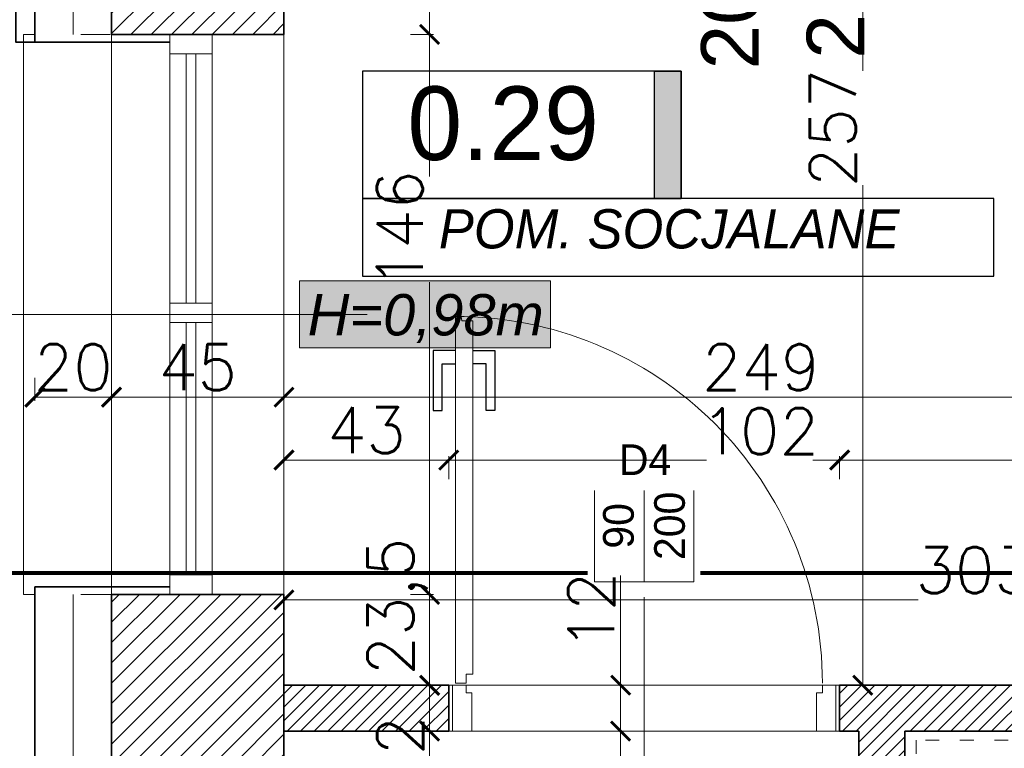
# Model space of a CAD drawing. Header units: millimetres. Extents: x -740 to 33545, y -26688 to 22494.
# Tile 113 of 256: x 8863 to 9120, y 11050 to 11240. Entities that reach past the tile are written whole.
import ezdxf
from ezdxf.lldxf.tags import DXFTag

# ---------------------------------------------------------------- set-up
doc = ezdxf.new("R2010")
doc.units = ezdxf.units.MM
doc.header["$MEASUREMENT"] = 0
doc.linetypes.add('ACAD_ISO03W100', pattern=[30, 12, -18])
doc.layers.get('Defpoints').update_dxf_attribs({"color": 252})
for name, color, linetype in [('_I_EKO_PODKLAD 3', 252, 'Continuous'), ('D-opis', 252, 'Continuous'), ('stolarka', 252, 'Continuous'), ('tabelki opis', 252, 'Continuous'), ('ULTRA-GASTRO TECHNOLOGIA', 252, 'Continuous')]:
    doc.layers.add(name, color=color, linetype=linetype)
for name, color, linetype, lineweight in [('_IS_EKO_opis', 7, 'Continuous', 18), ('A_istniejące ściany', 252, 'Continuous', 35), ('A_izolacja', 252, 'Continuous', 9), ('A_l.przerywana', 252, 'ICAD_ISO03W100', 9), ('A_okna wymieniane', 252, 'Continuous', 15), ('A_opisy', 252, 'Continuous', 15), ('A_projektowane sciany', 252, 'Continuous', 35), ('A_wyposażenie', 252, 'Continuous', 9), ('l.przerywana', 252, 'ICAD_ISO03W100', 5), ('l.widokowa', 252, 'Continuous', 15), ('l.wypełnien', 252, 'Continuous', 5), ('Nowe_820-G Rysunki Obrazki_Nr_pióra__1', 252, 'Continuous', 13), ('wymiarowanie', 252, 'Continuous', 9)]:
    doc.layers.add(name, color=color, linetype=linetype, lineweight=lineweight)
doc.styles.add('Arial', font='arial.ttf')
doc.styles.add('ARIALL', font='GOTHIC.TTF', dxfattribs={"height": 40})
doc.styles.add('styl2', font='simplex.shx')
doc.linetypes.add('BATTING', pattern='A,0.00254,-2.54,[134,ltypeshp.shx,S=2.54,R=0,X=-2.54,Y=0],-5.08,[134,ltypeshp.shx,S=2.54,R=180,X=2.54,Y=0],-2.54', length=10.16254)
tags = doc.linetypes.add('DASH', pattern=[15, 10, -5]).pattern_tags.tags
tags[6:7] = [DXFTag(74, 4), DXFTag(75, 0), DXFTag(340, '0'), DXFTag(46, 0.0), DXFTag(50, 0.0), DXFTag(44, 0.0), DXFTag(45, 0.0)]
tags[4:5] = [DXFTag(74, 4), DXFTag(75, 0), DXFTag(340, '0'), DXFTag(46, 0.0), DXFTag(50, 0.0), DXFTag(44, 0.0), DXFTag(45, 0.0)]
tags = doc.linetypes.add('ICAD_ISO03W100', pattern=[30, 12, -18]).pattern_tags.tags
tags[6:7] = [DXFTag(74, 4), DXFTag(75, 0), DXFTag(340, '0'), DXFTag(46, 1.0), DXFTag(50, 0.0), DXFTag(44, 0.0), DXFTag(45, 0.0)]
tags[4:5] = [DXFTag(74, 4), DXFTag(75, 0), DXFTag(340, '0'), DXFTag(46, 1.0), DXFTag(50, 0.0), DXFTag(44, 0.0), DXFTag(45, 0.0)]
doc.dimstyles.new('Skala 1-50', dxfattribs={"dimtxt": 12, "dimasz": 5, "dimexe": 1, "dimexo": 1, "dimgap": 1.5, "dimtad": 1, "dimdec": 1, "dimrnd": 0.5, "dimtxsty": 'styl2', "dimblk": 'ARCHTICK', "dimcen": 5, "dimadec": 0, "dimazin": 0, "dimtfac": 1, "dimtdec": 1, "dimtmove": 1, "dimatfit": 3, "dimldrblk": 'ARCHTICK', "dimfxl": 0, "dimlwd": -1, "dimlwe": -1, "dimarcsym": 0})

# ---------------------------------------------------------------- blocks, each defined once
blk = doc.blocks.new('_ArchTick')
at = {"color": 0, "linetype": 'ByBlock', "const_width": 0.15}
blk.add_lwpolyline([(-0.5, -0.5), (0.5, 0.5)], dxfattribs=at)
blk = doc.blocks.new('*D1146')
at = {"layer": 'Defpoints', "color": 0}
for p in [(9235.19, 11088.59), (8932.19, 11067.32), (9235.19, 11050.67)]:
    blk.add_point(p, dxfattribs=at)
at = {"layer": 'wymiarowanie', "color": 0}
for p, q in [((8932.19, 11083.59), (8932.19, 11089.59)), ((8932.19, 11088.59), (9097.67, 11088.59)), ((9235.19, 11088.59), (9127.19, 11088.59)), ((9235.19, 11083.59), (9235.19, 11089.59))]:
    blk.add_line(p, q, dxfattribs=at)
at = {"layer": 'wymiarowanie', "color": 0, "xscale": 5, "yscale": 5, "zscale": 5, "rotation": 180}
blk.add_blockref('_ArchTick', (8932.19, 11088.59), dxfattribs=at)
at = {"layer": 'wymiarowanie', "color": 0, "xscale": 5, "yscale": 5, "zscale": 5}
blk.add_blockref('_ArchTick', (9235.19, 11088.59), dxfattribs=at)
at = {"layer": 'wymiarowanie', "color": 0, "insert": (9112.43, 11096.39), "char_height": 12, "attachment_point": 5, "style": 'styl2'}
blk.add_mtext('303', dxfattribs=at)
blk = doc.blocks.new('*D1301')
at = {"layer": 'Defpoints', "color": 0}
for p in [(9112.54, 11323.52), (9083.25, 11066.32), (9111.54, 11066.32)]:
    blk.add_point(p, dxfattribs=at)
at = {"layer": 'wymiarowanie', "color": 0}
for p, q in [((9088.25, 11323.52), (9082.25, 11323.52)), ((9083.25, 11323.52), (9083.25, 11226.77)), ((9083.25, 11066.32), (9083.25, 11196.95)), ((9088.25, 11066.32), (9082.25, 11066.32))]:
    blk.add_line(p, q, dxfattribs=at)
at = {"layer": 'wymiarowanie', "color": 0, "xscale": 5, "yscale": 5, "zscale": 5}
for p, rotation in [((9083.25, 11323.52), 90), ((9083.25, 11066.32), 270)]:
    blk.add_blockref('_ArchTick', p, dxfattribs=dict(at, rotation=rotation))
at = {"layer": 'wymiarowanie', "color": 0, "insert": (9075.45, 11211.86), "char_height": 12, "attachment_point": 5, "rotation": 90, "style": 'styl2'}
blk.add_mtext('257', dxfattribs=at)
blk = doc.blocks.new('A$C176D455E')
at = {"layer": '_I_EKO_PODKLAD 3', "lineweight": 9}
for p, q in [((16.24, 30.32), (12.93, 34.01)), ((16.24, 30.32), (19.55, 34.01)), ((4.85, 23.74), (3.31, 28.45)), ((16.24, 25.02), (12.93, 28.71)), ((16.24, 0), (16.24, 30.32)), ((16.24, 25.02), (19.55, 28.71)), ((27.64, 23.74), (29.17, 28.45)), ((31.11, 8.58), (1.38, 25.75)), ((1.38, 8.58), (31.11, 25.75)), ((9.44, 21.09), (7.9, 25.8)), ((23.04, 21.09), (24.58, 25.8)), ((4.85, 23.74), (0, 22.72)), ((27.64, 23.74), (32.48, 22.72)), ((9.44, 21.09), (4.59, 20.07)), ((23.04, 21.09), (27.89, 20.07)), ((9.44, 13.24), (4.59, 14.26)), ((9.44, 13.24), (7.9, 8.53)), ((23.04, 13.24), (27.89, 14.26)), ((23.04, 13.24), (24.58, 8.53)), ((4.85, 10.59), (0, 11.61)), ((4.85, 10.59), (3.31, 5.88)), ((27.64, 10.59), (32.48, 11.61)), ((27.64, 10.59), (29.17, 5.88)), ((16.24, 9.31), (12.93, 5.62)), ((16.24, 9.31), (19.55, 5.62)), ((16.24, 4.01), (12.93, 0.32)), ((16.24, 4.01), (19.55, 0.32))]:
    blk.add_line(p, q, dxfattribs=at)
blk = doc.blocks.new('A$C740E6856')
at = {"layer": '_I_EKO_PODKLAD 3', "linetype": 'ACAD_ISO03W100', "lineweight": 13, "ltscale": 0.3}
for p, q in [((9.37, 60), (9.37, 6.02)), ((0, 54.74), (3.37, 54.74))]:
    blk.add_line(p, q, dxfattribs=at)
at = {"layer": '_I_EKO_PODKLAD 3', "lineweight": 13}
for p, q in [((3.37, 56.27), (0, 56.27)), ((0, 56.27), (0, 54.74))]:
    blk.add_line(p, q, dxfattribs=at)
at = {"layer": '_I_EKO_PODKLAD 3', "linetype": 'ACAD_ISO03W100', "lineweight": 13, "ltscale": 0.3}
blk.add_lwpolyline([(3.37, 0), (63.37, 0), (63.37, 60), (3.37, 60)], close=True, dxfattribs=at)
at = {"layer": '_I_EKO_PODKLAD 3', "linetype": 'ACAD_ISO03W100', "lineweight": 13, "ltscale": 0.5}
blk.add_lwpolyline([(8.65, 0.91), (6.75, 0.91), (6.75, 6.02), (10.98, 6.02)], dxfattribs=at)
at = {"layer": '_I_EKO_PODKLAD 3', "linetype": 'ACAD_ISO03W100', "lineweight": 13, "ltscale": 0.3}
blk.add_lwpolyline([(14.61, 6.02), (16.85, 6.02), (16.85, 0.91), (11.8, 0.91)], dxfattribs=at)
at = {"layer": '_I_EKO_PODKLAD 3'}
blk.add_blockref('A$C176D455E', (17.78, 14.41), dxfattribs=at)
blk = doc.blocks.new('*D2066')
at = {"layer": 'Defpoints', "color": 0}
for p in [(8618.8, 11254.3), (8867.19, 11254.3), (8877.19, 11234.3)]:
    blk.add_point(p, dxfattribs=at)
at = {"layer": 'wymiarowanie', "color": 0}
for p, q in [((8618.8, 11254.3), (8618.8, 11285.08)), ((8623.8, 11254.3), (8617.8, 11254.3)), ((8618.8, 11234.3), (8618.8, 11254.3)), ((8623.8, 11234.3), (8617.8, 11234.3))]:
    blk.add_line(p, q, dxfattribs=at)
at = {"layer": 'wymiarowanie', "color": 0, "xscale": 5, "yscale": 5, "zscale": 5}
for p, rotation in [((8618.8, 11254.3), 90), ((8618.8, 11234.3), 270)]:
    blk.add_blockref('_ArchTick', p, dxfattribs=dict(at, rotation=rotation))
at = {"layer": 'wymiarowanie', "color": 0, "insert": (8611, 11274.84), "char_height": 12, "attachment_point": 5, "rotation": 90, "style": 'styl2'}
blk.add_mtext('20', dxfattribs=at)
blk = doc.blocks.new('*D2067')
at = {"layer": 'Defpoints', "color": 0}
for p in [(8618.8, 11092.05), (8873.23, 11092.05), (8872.54, 10684.04)]:
    blk.add_point(p, dxfattribs=at)
at = {"layer": 'wymiarowanie', "color": 0}
for p, q in [((8623.8, 11092.05), (8617.8, 11092.05)), ((8618.8, 10684.04), (8618.8, 11092.05)), ((8623.8, 10684.04), (8617.8, 10684.04))]:
    blk.add_line(p, q, dxfattribs=at)
at = {"layer": 'wymiarowanie', "color": 0, "xscale": 5, "yscale": 5, "zscale": 5}
for p, rotation in [((8618.8, 11092.05), 90), ((8618.8, 10684.04), 270)]:
    blk.add_blockref('_ArchTick', p, dxfattribs=dict(at, rotation=rotation))
at = {"layer": 'wymiarowanie', "color": 0, "insert": (8611, 10888.05), "char_height": 12, "attachment_point": 5, "rotation": 90, "style": 'styl2'}
blk.add_mtext('408', dxfattribs=at)
blk = doc.blocks.new('*D2068')
at = {"layer": 'Defpoints', "color": 0}
for p in [(8618.8, 11234.3), (8872.63, 11234.3), (8873.23, 11092.05)]:
    blk.add_point(p, dxfattribs=at)
at = {"layer": 'wymiarowanie', "color": 0}
for p, q in [((8623.8, 11234.3), (8617.8, 11234.3)), ((8618.8, 11092.05), (8618.8, 11234.3)), ((8623.8, 11092.05), (8617.8, 11092.05))]:
    blk.add_line(p, q, dxfattribs=at)
at = {"layer": 'wymiarowanie', "color": 0, "xscale": 5, "yscale": 5, "zscale": 5}
for p, rotation in [((8618.8, 11234.3), 90), ((8618.8, 11092.05), 270)]:
    blk.add_blockref('_ArchTick', p, dxfattribs=dict(at, rotation=rotation))
at = {"layer": 'wymiarowanie', "color": 0, "insert": (8611.15, 11163.17), "char_height": 12, "attachment_point": 5, "rotation": 90, "style": 'styl2'}
blk.add_mtext('142', dxfattribs=at)
blk = doc.blocks.new('*D2264')
at = {"layer": 'Defpoints', "color": 0}
for p in [(9026.82, 11066.32), (9020.04, 11054.32), (9026.82, 11054.32)]:
    blk.add_point(p, dxfattribs=at)
at = {"layer": 'wymiarowanie', "color": 0}
for p, q in [((9020.04, 11066.32), (9020.04, 11094.95)), ((9025.04, 11066.32), (9019.04, 11066.32)), ((9020.04, 11066.32), (9020.04, 11054.32)), ((9025.04, 11054.32), (9019.04, 11054.32))]:
    blk.add_line(p, q, dxfattribs=at)
at = {"layer": 'wymiarowanie', "color": 0, "xscale": 5, "yscale": 5, "zscale": 5}
for p, rotation in [((9020.04, 11066.32), 90), ((9020.04, 11054.32), 270)]:
    blk.add_blockref('_ArchTick', p, dxfattribs=dict(at, rotation=rotation))
at = {"layer": 'wymiarowanie', "color": 0, "insert": (9012.39, 11085.69), "char_height": 12, "attachment_point": 5, "rotation": 90, "style": 'styl2'}
blk.add_mtext('12', dxfattribs=at)
blk = doc.blocks.new('*D2265')
at = {"layer": 'Defpoints', "color": 0}
for p in [(9039.21, 11054.32), (9020.04, 10946.52), (9039.21, 10946.52)]:
    blk.add_point(p, dxfattribs=at)
at = {"layer": 'wymiarowanie', "color": 0}
for p, q in [((9025.04, 11054.32), (9019.04, 11054.32)), ((9020.04, 11054.32), (9020.04, 10946.52)), ((9025.04, 10946.52), (9019.04, 10946.52))]:
    blk.add_line(p, q, dxfattribs=at)
at = {"layer": 'wymiarowanie', "color": 0, "xscale": 5, "yscale": 5, "zscale": 5}
for p, rotation in [((9020.04, 11054.32), 90), ((9020.04, 10946.52), 270)]:
    blk.add_blockref('_ArchTick', p, dxfattribs=dict(at, rotation=rotation))
at = {"layer": 'wymiarowanie', "color": 0, "insert": (9012.24, 11000.42), "char_height": 12, "attachment_point": 5, "rotation": 90, "style": 'styl2'}
blk.add_mtext('108', dxfattribs=at)
blk = doc.blocks.new('*D2520')
at = {"layer": 'Defpoints', "color": 0}
for p in [(8887.19, 11204.19), (8867.19, 11202.19), (8887.19, 11141.57)]:
    blk.add_point(p, dxfattribs=at)
at = {"layer": 'wymiarowanie', "color": 0}
for p, q in [((8867.19, 11146.57), (8867.19, 11140.57)), ((8887.19, 11146.57), (8887.19, 11140.57)), ((8867.19, 11141.57), (8887.19, 11141.57))]:
    blk.add_line(p, q, dxfattribs=at)
at = {"layer": 'wymiarowanie', "color": 0, "xscale": 5, "yscale": 5, "zscale": 5, "rotation": 180}
blk.add_blockref('_ArchTick', (8867.19, 11141.57), dxfattribs=at)
at = {"layer": 'wymiarowanie', "color": 0, "xscale": 5, "yscale": 5, "zscale": 5}
blk.add_blockref('_ArchTick', (8887.19, 11141.57), dxfattribs=at)
at = {"layer": 'wymiarowanie', "color": 0, "insert": (8877.19, 11149.37), "char_height": 12, "attachment_point": 5, "style": 'styl2'}
blk.add_mtext('20', dxfattribs=at)
blk = doc.blocks.new('*D2521')
at = {"layer": 'Defpoints', "color": 0}
for p in [(8887.19, 11204.19), (8932.19, 11204.19), (8932.19, 11141.57)]:
    blk.add_point(p, dxfattribs=at)
at = {"layer": 'wymiarowanie', "color": 0}
for p, q in [((8887.19, 11146.57), (8887.19, 11140.57)), ((8932.19, 11146.57), (8932.19, 11140.57)), ((8887.19, 11141.57), (8932.19, 11141.57))]:
    blk.add_line(p, q, dxfattribs=at)
at = {"layer": 'wymiarowanie', "color": 0, "xscale": 5, "yscale": 5, "zscale": 5, "rotation": 180}
blk.add_blockref('_ArchTick', (8887.19, 11141.57), dxfattribs=at)
at = {"layer": 'wymiarowanie', "color": 0, "xscale": 5, "yscale": 5, "zscale": 5}
blk.add_blockref('_ArchTick', (8932.19, 11141.57), dxfattribs=at)
at = {"layer": 'wymiarowanie', "color": 0, "insert": (8909.69, 11149.37), "char_height": 12, "attachment_point": 5, "style": 'styl2'}
blk.add_mtext('45', dxfattribs=at)
blk = doc.blocks.new('*D2522')
at = {"layer": 'Defpoints', "color": 0}
for p in [(8932.19, 11204.19), (9181.19, 11159.42), (9181.19, 11141.57)]:
    blk.add_point(p, dxfattribs=at)
at = {"layer": 'wymiarowanie', "color": 0}
for p, q in [((8932.19, 11146.57), (8932.19, 11140.57)), ((9181.19, 11146.57), (9181.19, 11140.57)), ((8932.19, 11141.57), (9181.19, 11141.57))]:
    blk.add_line(p, q, dxfattribs=at)
at = {"layer": 'wymiarowanie', "color": 0, "xscale": 5, "yscale": 5, "zscale": 5, "rotation": 180}
blk.add_blockref('_ArchTick', (8932.19, 11141.57), dxfattribs=at)
at = {"layer": 'wymiarowanie', "color": 0, "xscale": 5, "yscale": 5, "zscale": 5}
blk.add_blockref('_ArchTick', (9181.19, 11141.57), dxfattribs=at)
at = {"layer": 'wymiarowanie', "color": 0, "insert": (9056.69, 11149.37), "char_height": 12, "attachment_point": 5, "style": 'styl2'}
blk.add_mtext('249', dxfattribs=at)
blk = doc.blocks.new('*D2532')
at = {"layer": 'Defpoints', "color": 0}
for p in [(8975.19, 11125.14), (8932.19, 11066.32), (8975.19, 11066.32)]:
    blk.add_point(p, dxfattribs=at)
at = {"layer": 'wymiarowanie', "color": 0}
for p, q in [((8932.19, 11120.14), (8932.19, 11126.14)), ((8975.19, 11120.14), (8975.19, 11126.14)), ((8932.19, 11125.14), (8975.19, 11125.14))]:
    blk.add_line(p, q, dxfattribs=at)
at = {"layer": 'wymiarowanie', "color": 0, "xscale": 5, "yscale": 5, "zscale": 5, "rotation": 180}
blk.add_blockref('_ArchTick', (8932.19, 11125.14), dxfattribs=at)
at = {"layer": 'wymiarowanie', "color": 0, "xscale": 5, "yscale": 5, "zscale": 5}
blk.add_blockref('_ArchTick', (8975.19, 11125.14), dxfattribs=at)
at = {"layer": 'wymiarowanie', "color": 0, "insert": (8953.69, 11132.94), "char_height": 12, "attachment_point": 5, "style": 'styl2'}
blk.add_mtext('43', dxfattribs=at)
blk = doc.blocks.new('*D2533')
at = {"layer": 'Defpoints', "color": 0}
for p in [(9077.19, 11125.14), (8975.19, 11066.32), (9077.19, 11066.32)]:
    blk.add_point(p, dxfattribs=at)
at = {"layer": 'wymiarowanie', "color": 0}
for p, q in [((8975.19, 11120.14), (8975.19, 11126.14)), ((9077.19, 11120.14), (9077.19, 11126.14)), ((8975.19, 11125.14), (9042.47, 11125.14)), ((9077.19, 11125.14), (9070.24, 11125.14))]:
    blk.add_line(p, q, dxfattribs=at)
at = {"layer": 'wymiarowanie', "color": 0, "xscale": 5, "yscale": 5, "zscale": 5, "rotation": 180}
blk.add_blockref('_ArchTick', (8975.19, 11125.14), dxfattribs=at)
at = {"layer": 'wymiarowanie', "color": 0, "xscale": 5, "yscale": 5, "zscale": 5}
blk.add_blockref('_ArchTick', (9077.19, 11125.14), dxfattribs=at)
at = {"layer": 'wymiarowanie', "color": 0, "insert": (9056.36, 11132.65), "char_height": 12, "attachment_point": 5, "style": 'styl2'}
blk.add_mtext('102', dxfattribs=at)
blk = doc.blocks.new('*D2534')
at = {"layer": 'Defpoints', "color": 0}
for p in [(9235.19, 11125.14), (9077.19, 11066.32), (9235.19, 11066.32)]:
    blk.add_point(p, dxfattribs=at)
at = {"layer": 'wymiarowanie', "color": 0}
for p, q in [((9077.19, 11120.14), (9077.19, 11126.14)), ((9235.19, 11120.14), (9235.19, 11126.14)), ((9077.19, 11125.14), (9235.19, 11125.14))]:
    blk.add_line(p, q, dxfattribs=at)
at = {"layer": 'wymiarowanie', "color": 0, "xscale": 5, "yscale": 5, "zscale": 5, "rotation": 180}
blk.add_blockref('_ArchTick', (9077.19, 11125.14), dxfattribs=at)
at = {"layer": 'wymiarowanie', "color": 0, "xscale": 5, "yscale": 5, "zscale": 5}
blk.add_blockref('_ArchTick', (9235.19, 11125.14), dxfattribs=at)
at = {"layer": 'wymiarowanie', "color": 0, "insert": (9156.19, 11132.94), "char_height": 12, "attachment_point": 5, "style": 'styl2'}
blk.add_mtext('158', dxfattribs=at)
blk = doc.blocks.new('*D2696')
at = {"layer": 'Defpoints', "color": 0}
for p in [(8932.19, 11323.52), (8932.19, 11236.3), (8970.2, 11236.3)]:
    blk.add_point(p, dxfattribs=at)
at = {"layer": 'wymiarowanie', "color": 0}
for p, q in [((8965.2, 11323.52), (8971.2, 11323.52)), ((8970.2, 11323.52), (8970.2, 11236.3)), ((8965.2, 11236.3), (8971.2, 11236.3))]:
    blk.add_line(p, q, dxfattribs=at)
at = {"layer": 'wymiarowanie', "color": 0, "xscale": 5, "yscale": 5, "zscale": 5}
for p, rotation in [((8970.2, 11323.52), 90), ((8970.2, 11236.3), 270)]:
    blk.add_blockref('_ArchTick', p, dxfattribs=dict(at, rotation=rotation))
at = {"layer": 'wymiarowanie', "color": 0, "insert": (8962.4, 11279.91), "char_height": 12, "attachment_point": 5, "rotation": 90, "style": 'styl2'}
blk.add_mtext('87', dxfattribs=at)
blk = doc.blocks.new('*D2697')
at = {"layer": 'Defpoints', "color": 0}
for p in [(8932.19, 11236.3), (8932.19, 11090.05), (8970.2, 11090.05)]:
    blk.add_point(p, dxfattribs=at)
at = {"layer": 'wymiarowanie', "color": 0}
for p, q in [((8965.2, 11236.3), (8971.2, 11236.3)), ((8970.2, 11236.3), (8970.2, 11199.21)), ((8970.2, 11090.05), (8970.2, 11171.56)), ((8965.2, 11090.05), (8971.2, 11090.05))]:
    blk.add_line(p, q, dxfattribs=at)
at = {"layer": 'wymiarowanie', "color": 0, "xscale": 5, "yscale": 5, "zscale": 5}
for p, rotation in [((8970.2, 11236.3), 90), ((8970.2, 11090.05), 270)]:
    blk.add_blockref('_ArchTick', p, dxfattribs=dict(at, rotation=rotation))
at = {"layer": 'wymiarowanie', "color": 0, "insert": (8962.4, 11185.38), "char_height": 12, "attachment_point": 5, "rotation": 90, "style": 'styl2'}
blk.add_mtext('146', dxfattribs=at)
blk = doc.blocks.new('*D2698')
at = {"layer": 'Defpoints', "color": 0}
for p in [(8932.19, 11090.05), (8953.69, 11066.31), (8970.2, 11066.31)]:
    blk.add_point(p, dxfattribs=at)
at = {"layer": 'wymiarowanie', "color": 0}
for p, q in [((8965.2, 11090.05), (8971.2, 11090.05)), ((8970.2, 11090.05), (8970.2, 11066.31)), ((8965.2, 11066.31), (8971.2, 11066.31))]:
    blk.add_line(p, q, dxfattribs=at)
at = {"layer": 'wymiarowanie', "color": 0, "xscale": 5, "yscale": 5, "zscale": 5}
for p, rotation in [((8970.2, 11090.05), 90), ((8970.2, 11066.31), 270)]:
    blk.add_blockref('_ArchTick', p, dxfattribs=dict(at, rotation=rotation))
at = {"layer": 'wymiarowanie', "color": 0, "insert": (8961.85, 11086.88), "char_height": 12, "attachment_point": 5, "rotation": 90, "style": 'styl2'}
blk.add_mtext('23,5', dxfattribs=at)
blk = doc.blocks.new('*D2699')
at = {"layer": 'Defpoints', "color": 0}
for p in [(8953.69, 11066.31), (8948.63, 11054.32), (8970.2, 11054.32)]:
    blk.add_point(p, dxfattribs=at)
at = {"layer": 'wymiarowanie', "color": 0}
for p, q in [((8965.2, 11066.31), (8971.2, 11066.31)), ((8970.2, 11066.31), (8970.2, 11054.32)), ((8965.2, 11054.32), (8971.2, 11054.32))]:
    blk.add_line(p, q, dxfattribs=at)
at = {"layer": 'wymiarowanie', "color": 0, "xscale": 5, "yscale": 5, "zscale": 5}
for p, rotation in [((8970.2, 11066.31), 90), ((8970.2, 11054.32), 270)]:
    blk.add_blockref('_ArchTick', p, dxfattribs=dict(at, rotation=rotation))
at = {"layer": 'wymiarowanie', "color": 0, "insert": (8962.55, 11048.04), "char_height": 12, "attachment_point": 5, "rotation": 90, "style": 'styl2'}
blk.add_mtext('12', dxfattribs=at)
blk = doc.blocks.new('*D2700')
at = {"layer": 'Defpoints', "color": 0}
for p in [(8948.63, 11054.32), (8949.01, 10946.52), (8970.2, 10946.52)]:
    blk.add_point(p, dxfattribs=at)
at = {"layer": 'wymiarowanie', "color": 0}
for p, q in [((8965.2, 11054.32), (8971.2, 11054.32)), ((8970.2, 11054.32), (8970.2, 10946.52)), ((8965.2, 10946.52), (8971.2, 10946.52))]:
    blk.add_line(p, q, dxfattribs=at)
at = {"layer": 'wymiarowanie', "color": 0, "xscale": 5, "yscale": 5, "zscale": 5}
for p, rotation in [((8970.2, 11054.32), 90), ((8970.2, 10946.52), 270)]:
    blk.add_blockref('_ArchTick', p, dxfattribs=dict(at, rotation=rotation))
at = {"layer": 'wymiarowanie', "color": 0, "insert": (8962.4, 11000.42), "char_height": 12, "attachment_point": 5, "rotation": 90, "style": 'styl2'}
blk.add_mtext('108', dxfattribs=at)

msp = doc.modelspace()

# ---------------------------------------------------------------- hatches: boundary and pattern name
at = {"layer": 'A_opisy', "ltscale": 0.3}
msp.add_hatch(color=256, dxfattribs=at).paths.add_polyline_path([(8936.24, 11171.94), (9001.7, 11171.94), (9001.7, 11154.41), (8936.24, 11154.41)])
msp.add_hatch(color=256, dxfattribs=at).paths.add_polyline_path([(8936.24, 11171.94), (9001.7, 11171.94), (9001.7, 11154.41), (8936.24, 11154.41)])
msp.add_hatch(color=256, dxfattribs=at).paths.add_polyline_path([(8936.24, 11171.94), (9001.7, 11171.94), (9001.7, 11154.41), (8936.24, 11154.41)])
msp.add_hatch(color=256, dxfattribs=at).paths.add_polyline_path([(8936.24, 11171.94), (9001.7, 11171.94), (9001.7, 11154.41), (8936.24, 11154.41)])
at = {"layer": 'l.wypełnien'}
h = msp.add_hatch(dxfattribs=at)
h.set_pattern_fill('ANSI31', color=256, scale=30, style=0)
edge = h.paths.add_edge_path()
edge.add_line((8932.19, 10920.7), (8932.19, 10978.67))
edge.add_line((8932.19, 10978.67), (8932.19, 11023.17))
edge.add_line((8932.19, 11023.17), (8932.19, 11086.55))
edge.add_line((8932.19, 11086.55), (8932.19, 11090.05))
edge.add_line((8932.19, 11090.05), (8887.19, 11090.05))
edge.add_line((8887.19, 11090.05), (8887.19, 10920.7))
edge.add_line((8887.19, 10920.7), (8932.19, 10920.7))
h.paths.add_polyline_path([(9644.52, 11095.63), (9645.19, 11095.63), (9645.19, 11322.32), (9879.19, 11322.32), (9879.19, 11234.32), (9924.19, 11234.32), (9924.19, 11368.7), (9592.09, 11368.7), (9506.19, 11368.7), (9506.19, 11323.52), (9604.19, 11323.52), (9604.19, 11095.63)])
h.paths.add_polyline_path([(8887.19, 10686.04), (8932.19, 10686.04), (8932.19, 10794.52), (9246.19, 10794.52), (9246.19, 10833.52), (9259.19, 10833.52), (9259.19, 10907.02), (9235.19, 10907.02), (9235.19, 10833.52), (8932.19, 10833.52), (8932.19, 10920.7), (8887.19, 10920.7)])
h.paths.add_polyline_path([(8975.77, 11323.52), (9235.19, 11323.52), (9259.19, 11323.52), (9360.94, 11323.52), (9360.94, 11368.7), (8975.77, 11368.7)])
h.paths.add_polyline_path([(8887.19, 11368.7), (8887.19, 11236.3), (8907.93, 11236.3), (8932.19, 11236.3), (8932.19, 11323.52), (8975.77, 11323.52), (8975.77, 11368.7)])
h.paths.add_polyline_path([(9604.19, 11095.63), (9644.52, 11095.63), (9644.52, 11090.06), (9645.19, 11090.06), (9645.19, 11005.43), (9612.19, 11005.43), (9612.19, 11018.43), (9604.19, 11018.43)])
h.paths.add_polyline_path([(9924.19, 11095.63), (9924.19, 11158.89), (9879.19, 11158.89), (9879.19, 11095.63)])
h.paths.add_polyline_path([(9246.19, 10833.52), (9246.19, 10794.52), (9266.19, 10794.52), (9266.19, 10833.52)])
h.paths.add_polyline_path([(9879.19, 11078.49), (9924.19, 11078.59), (9924.19, 11095.63), (9879.19, 11095.63)])
h.paths.add_polyline_path([(9259.19, 10907.02), (9259.19, 10927.02), (9250.18, 10927.02), (9235.19, 10927.02), (9235.19, 10907.02)])
h.paths.add_polyline_path([(9235.19, 11072.32), (9235.19, 11052.32), (9259.19, 11052.32), (9259.19, 11072.32)])
h.paths.add_polyline_path([(9235.19, 11029.02), (9250.18, 11029.02), (9259.19, 11029.02), (9259.19, 11035.15), (9259.19, 11049.02), (9235.19, 11049.02)])
h.paths.add_polyline_path([(9235.19, 11323.52), (9235.19, 11303.52), (9259.19, 11303.52), (9259.19, 11323.52)])
h.paths.add_polyline_path([(9235.19, 11186.92), (9259.19, 11186.92), (9259.19, 11186.92), (9259.19, 11191.52), (9259.19, 11199.52), (9259.19, 11199.52), (9235.19, 11199.52), (9235.19, 11191.52)])
h.paths.add_polyline_path([(9235.19, 11174.32), (9247.19, 11174.32), (9259.19, 11174.32), (9259.19, 11174.32), (9259.19, 11186.92), (9259.19, 11186.92), (9235.19, 11186.92), (9235.19, 11174.32)])
h.paths.add_polyline_path([(9259.19, 11049.02), (9259.19, 11051.92), (9259.19, 11052.32), (9235.19, 11052.32), (9235.19, 11049.02), (9259.19, 11049.02)])
h = msp.add_hatch(dxfattribs=at)
h.set_pattern_fill('ANSI31', color=256, scale=20, style=0)
h.paths.add_polyline_path([(9094.19, 10833.52), (9094.19, 11054.32), (9235.19, 11054.32), (9235.19, 11066.32), (9077.19, 11066.32), (9077.19, 11054.32), (9082.19, 11054.32), (9082.19, 10946.52), (9077.19, 10946.52), (9077.19, 10938.52), (9082.19, 10938.52), (9082.19, 10833.52), (9094.19, 10833.52)])
h.paths.add_polyline_path([(9384.19, 10958.52), (9451.64, 10958.52), (9451.64, 10966.52), (9392.19, 10966.52), (9392.19, 11081.52), (9604.19, 11081.52), (9604.19, 11089.52), (9392.19, 11089.52), (9392.19, 11094.52), (9384.19, 11094.52)])
h.paths.add_polyline_path([(9612.19, 11005.43), (9645.19, 11005.43), (9645.19, 10990.32), (9645.19, 10978.32), (9645.19, 10951.32), (9604.19, 10951.32), (9604.19, 10958.52), (9543.64, 10958.52), (9543.64, 10966.52), (9604.19, 10966.52), (9604.19, 11018.43), (9612.19, 11018.43)])
h.paths.add_polyline_path([(8932.19, 11054.32), (8975.19, 11054.32), (8975.19, 11066.32), (8932.19, 11066.32)])
h.paths.add_polyline_path([(8932.19, 10938.52), (8985.19, 10938.52), (8985.19, 10946.52), (8932.19, 10946.52)])
at = {"layer": 'tabelki opis'}
msp.add_hatch(color=256, dxfattribs=at).paths.add_polyline_path([(9035.83, 11193.41), (9035.83, 11226.68), (9028.87, 11226.68), (9028.87, 11193.41)])

# ---------------------------------------------------------------- linework, layer by layer
at = {"layer": 'A_istniejące ściany'}
for points in [[(8887.19, 11368.7), (8887.19, 11236.3)], [(8932.19, 11323.52), (8932.19, 11236.3)], [(8887.19, 11236.3), (8907.93, 11236.3), (8932.19, 11236.3)], [(8913.43, 11236.3), (8932.19, 11236.3)], [(8932.19, 11090.05), (8887.19, 11090.05)], [(8887.19, 11090.05), (8887.19, 10686.04)], [(8913.43, 11090.05), (8932.19, 11090.05)], [(8932.19, 10833.52), (8932.19, 11090.05)], [(9082.19, 10946.52), (9082.19, 11054.32)], [(9094.19, 10833.52), (9094.19, 11054.32)], [(9094.19, 10946.52), (9094.19, 11054.32)]]:
    msp.add_lwpolyline(points, dxfattribs=at)
at = {"layer": 'A_izolacja', "lineweight": 35}
for p, q in [((8902.43, 11234.3), (8867.19, 11234.3)), ((8902.43, 11092.05), (8867.19, 11092.05))]:
    msp.add_line(p, q, dxfattribs=at)
for points in [[(9510.08, 11388.7), (8867.19, 11388.7), (8867.19, 11234.3)], [(8867.19, 11254.3), (8865.19, 11254.3), (8862.19, 11254.3), (8862.19, 11234.3), (8867.19, 11234.3)], [(8867.19, 11092.05), (8867.19, 10684.04)]]:
    msp.add_lwpolyline(points, dxfattribs=at)
at = {"layer": 'A_izolacja', "linetype": 'BATTING', "ltscale": 0.1}
for points in [[(9924.19, 11378.7), (8877.19, 11378.7), (8877.19, 11236.3)], [(8877.19, 11090.05), (8877.19, 10684.04)]]:
    msp.add_lwpolyline(points, dxfattribs=at)
at = {"layer": 'A_izolacja'}
msp.add_lwpolyline([(8879.2, 11236.3), (8886.82, 11236.3)], dxfattribs=at)
at = {"layer": 'A_l.przerywana', "lineweight": 13, "ltscale": 0.3}
for points in [[(8887.19, 11086.55), (8887.19, 11239.8)], [(8932.19, 11239.8), (8932.19, 11086.55)]]:
    msp.add_lwpolyline(points, dxfattribs=at)
at = {"layer": 'A_l.przerywana', "ltscale": 0.3}
for points in [[(8975.19, 11066.32), (8975.19, 11054.32)], [(9077.19, 11054.32), (9077.19, 11066.32)]]:
    msp.add_lwpolyline(points, dxfattribs=at)
at = {"layer": 'A_okna wymieniane', "linetype": 'Continuous', "lineweight": 15}
for points in [[(8902.43, 11236.3), (8902.43, 11231.22)], [(8913.43, 11231.22), (8913.43, 11236.3)], [(8902.43, 11231.22), (8913.43, 11231.22)], [(8906.66, 11231.22), (8906.66, 11166.14)], [(8909.2, 11231.22), (8906.66, 11231.22)], [(8909.2, 11166.14), (8909.2, 11231.22)], [(8902.43, 11166.14), (8902.43, 11161.06)], [(8913.43, 11166.14), (8902.43, 11166.14)], [(8906.66, 11166.14), (8909.2, 11166.14)], [(8913.43, 11161.06), (8913.43, 11166.14)], [(8902.43, 11161.06), (8913.43, 11161.06)], [(8906.66, 11161.06), (8906.66, 11095.13)], [(8909.2, 11161.06), (8906.66, 11161.06)], [(8909.2, 11095.13), (8909.2, 11161.06)], [(8902.43, 11095.13), (8902.43, 11090.05)], [(8913.43, 11095.13), (8902.43, 11095.13)], [(8906.66, 11095.13), (8909.2, 11095.13)], [(8913.43, 11090.05), (8913.43, 11095.13)], [(8902.43, 11090.05), (8913.43, 11090.05)]]:
    msp.add_lwpolyline(points, dxfattribs=at)
at = {"layer": 'A_okna wymieniane'}
msp.add_lwpolyline([(8913.43, 11236.3), (8907.93, 11236.3), (8902.43, 11236.3)], dxfattribs=at)
at = {"layer": 'A_okna wymieniane', "linetype": 'Continuous', "lineweight": 13}
for points in [[(8902.43, 11166.14), (8902.43, 11234.72)], [(8913.43, 11234.72), (8913.43, 11166.14)], [(8902.43, 11091.63), (8902.43, 11161.06)], [(8913.43, 11161.06), (8913.43, 11091.63)]]:
    msp.add_lwpolyline(points, dxfattribs=at)
at = {"layer": 'A_opisy'}
for p, q in [((8820.45, 11163.17), (8953.92, 11163.17)), ((9026.19, 11038.35), (9026.19, 11093.35))]:
    msp.add_line(p, q, dxfattribs=at)
at = {"layer": 'A_opisy', "ltscale": 0.3}
msp.add_lwpolyline([(8936.24, 11171.94), (9001.7, 11171.94), (9001.7, 11154.41), (8936.24, 11154.41)], close=True, dxfattribs=at)
msp.add_lwpolyline([(8936.24, 11171.94), (9001.7, 11171.94), (9001.7, 11154.41), (8936.24, 11154.41)], close=True, dxfattribs=at)
msp.add_lwpolyline([(8936.24, 11171.94), (9001.7, 11171.94), (9001.7, 11154.41), (8936.24, 11154.41)], close=True, dxfattribs=at)
msp.add_lwpolyline([(8936.24, 11171.94), (9001.7, 11171.94), (9001.7, 11154.41), (8936.24, 11154.41)], close=True, dxfattribs=at)
at = {"layer": 'A_projektowane sciany'}
for p, q in [((8932.19, 11066.32), (8975.19, 11066.32)), ((8975.19, 11066.32), (8975.19, 11054.32)), ((9235.19, 11066.32), (9077.19, 11066.32)), ((9077.19, 11066.32), (9077.19, 11054.32)), ((8932.19, 11054.32), (8975.19, 11054.32)), ((9077.19, 11054.32), (9082.19, 11054.32)), ((9094.19, 11054.32), (9235.19, 11054.32))]:
    msp.add_line(p, q, dxfattribs=at)
at = {"layer": 'D-opis', "linetype": 'DASH', "lineweight": 0, "ltscale": 2.5, "const_width": 1}
msp.add_lwpolyline([(10251.78, 11095.63), (8796.61, 11095.63)], dxfattribs=at)
at = {"layer": 'l.przerywana', "ltscale": 0.3}
for points in [[(9077.19, 11066.32), (8975.19, 11066.32)], [(9077.19, 11054.32), (8975.19, 11054.32)]]:
    msp.add_lwpolyline(points, dxfattribs=at)
at = {"layer": 'l.widokowa'}
msp.add_lwpolyline([(8867.19, 11236.3), (8864.19, 11236.3), (8864.19, 11090.05), (8867.19, 11090.05)], dxfattribs=at)
at = {"layer": 'Nowe_820-G Rysunki Obrazki_Nr_pióra__1', "linetype": 'Continuous', "lineweight": 13}
msp.add_lwpolyline([(8879.2, 11090.05), (8894.44, 11090.05)], dxfattribs=at)
at = {"layer": 'stolarka', "lineweight": 9}
for points in [[(8979.72, 11066.89), (8976.94, 11066.89), (8976.94, 11162.66), (8978.44, 11162.65), (8978.62, 11161.5), (8981.46, 11161.5), (8981.46, 11069.19), (8979.72, 11069.19), (8979.72, 11066.89)], [(8896.61, 11095.63), (8796.61, 11095.63)]]:
    msp.add_lwpolyline(points, dxfattribs=at)
at = {"layer": 'stolarka'}
for points in [[(8976.94, 11153.74), (8971.13, 11153.74), (8971.13, 11138.08), (8973.45, 11138.08), (8973.45, 11150.26), (8976.94, 11150.26)], [(8981.46, 11153.74), (8987.26, 11153.74), (8987.26, 11138.08), (8984.94, 11138.08), (8984.94, 11150.26), (8981.46, 11150.26)]]:
    msp.add_lwpolyline(points, dxfattribs=at)
at = {"layer": 'stolarka', "linetype": 'ICAD_ISO03W100', "lineweight": 13, "ltscale": 0.3}
msp.add_arc((8976.93, 11066.89), 95.77, 0.0003, 90.0531, dxfattribs=at)
at = {"layer": 'tabelki opis'}
for points in [[(9035.83, 11226.68), (8952.67, 11226.68), (8952.67, 11193.41), (9035.83, 11193.41), (9035.83, 11226.68)], [(8952.67, 11173.14), (9117.4, 11173.14), (9117.4, 11193.41), (8952.67, 11193.41), (8952.67, 11173.14)]]:
    msp.add_lwpolyline(points, dxfattribs=at)
msp.add_lwpolyline([(9035.83, 11193.41), (9028.87, 11193.41), (9028.87, 11226.68), (9035.83, 11226.68)], close=True, dxfattribs=at)
at = {"layer": 'ULTRA-GASTRO TECHNOLOGIA', "linetype": 'Continuous', "lineweight": 13}
for points in [[(8981.24, 11064.34), (8979.72, 11064.34), (8979.72, 11066.32), (8976.19, 11066.32), (8976.19, 11054.32), (8981.24, 11054.32), (8981.24, 11064.34)], [(9071.19, 11064.34), (9072.7, 11064.34), (9072.7, 11066.32), (9076.24, 11066.32), (9076.24, 11054.32), (9071.19, 11054.32), (9071.19, 11064.34)]]:
    msp.add_lwpolyline(points, dxfattribs=at)

# ---------------------------------------------------------------- block references
at = {"layer": 'A_wyposażenie', "rotation": 179.9616557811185}
msp.add_blockref('A$C740E6856', (9160.55, 11051.94), dxfattribs=at)

# ---------------------------------------------------------------- texts
at = {"layer": '_IS_EKO_opis', "color": 1, "insert": (9068.6, 11229.96), "char_height": 15, "width": 58.847, "attachment_point": 1, "rotation": 90, "style": 'Arial'}
msp.add_mtext('20x2,0', dxfattribs=at)
at = {"layer": '_IS_EKO_opis', "color": 5, "insert": (9041.05, 11227.16), "char_height": 15, "width": 58.847, "attachment_point": 1, "rotation": 90, "style": 'Arial'}
msp.add_mtext('20x2,0', dxfattribs=at)
at = {"layer": 'A_opisy', "ltscale": 0.3, "insert": (8938.36, 11168.48), "char_height": 10.8, "width": 109.7533, "attachment_point": 1, "style": 'ARIALL'}
msp.add_mtext('{\\fArial|b0|i1|c238|p34;H=0,98m}', dxfattribs=at)
at = {"layer": 'tabelki opis', "attachment_point": 1}
for s, insert, char_height, width in [('{\\fCentury Gothic|b0|i0|c238|p34;0.29}', (8964.4, 11222.72), 19.2, 56.7), ('\\pi19.92960;{\\fCentury Gothic|b0|i1|c238|p34;POM. SOCJALANE}', (8952.67, 11190.65), 10.24, 164.736)]:
    msp.add_mtext(s, dxfattribs=dict(at, insert=insert, char_height=char_height, width=width))

# ---------------------------------------------------------------- dimensions: what is measured, and where the dimension line sits
at = {"layer": 'wymiarowanie'}
for base, p1, p2, picture, middle in [((8970.2, 11236.3), (8932.19, 11323.52), (8932.19, 11236.3), '*D2696', (8962.4, 11279.91)), ((8618.8028, 11234.2962), (8873.2284, 11092.0496), (8872.6313, 11234.2962), '*D2068', (8611.1528, 11163.1729)), ((8618.8, 11092.05), (8872.54, 10684.04), (8873.23, 11092.05), '*D2067', (8611, 10888.05)), ((8970.2, 10946.52), (8948.63, 11054.32), (8949.01, 10946.52), '*D2700', (8962.4, 11000.42)), ((9020.04, 10946.52), (9039.21, 11054.32), (9039.21, 10946.52), '*D2265', (9012.24, 11000.42))]:
    dim = msp.add_linear_dim(base=base, p1=p1, p2=p2, angle=90, dimstyle='Skala 1-50', dxfattribs=at)
    dim.commit()
    dim.dimension.update_dxf_attribs({"geometry": picture, "text_midpoint": middle})
for base, p1, p2, picture, middle in [((9083.25, 11066.32), (9112.54, 11323.52), (9111.54, 11066.32), '*D1301', (9083.25, 11211.86)), ((8618.8, 11254.3), (8877.19, 11234.3), (8867.19, 11254.3), '*D2066', (8618.8, 11274.84)), ((8970.199, 11090.0496), (8932.1855, 11236.2962), (8932.1855, 11090.0496), '*D2697', (8970.199, 11185.3812)), ((8970.2, 11066.31), (8932.19, 11090.05), (8953.69, 11066.31), '*D2698', (8970.2, 11086.88)), ((8970.2, 11054.32), (8953.69, 11066.31), (8948.63, 11054.32), '*D2699', (8970.2, 11048.04))]:
    dim = msp.add_linear_dim(base=base, p1=p1, p2=p2, angle=90, dimstyle='Skala 1-50', dxfattribs=at)
    dim.commit()
    dim.dimension.update_dxf_attribs({"geometry": picture, "text_midpoint": middle, "dimtype": 160})
for base, p1, p2, picture, middle in [((8887.19, 11141.57), (8867.19, 11202.19), (8887.19, 11204.19), '*D2520', (8877.19, 11141.57)), ((9235.19, 11088.59), (8932.19, 11067.32), (9235.19, 11050.67), '*D1146', (9112.43, 11088.59))]:
    dim = msp.add_linear_dim(base=base, p1=p1, p2=p2, dimstyle='Skala 1-50', dxfattribs=at)
    dim.commit()
    dim.dimension.update_dxf_attribs({"geometry": picture, "text_midpoint": middle, "dimtype": 160})
for base, p1, p2, picture, middle in [((8932.19, 11141.57), (8887.19, 11204.19), (8932.19, 11204.19), '*D2521', (8909.69, 11149.37)), ((9181.19, 11141.57), (8932.19, 11204.19), (9181.19, 11159.42), '*D2522', (9056.69, 11149.37)), ((8975.19, 11125.14), (8932.19, 11066.32), (8975.19, 11066.32), '*D2532', (8953.69, 11132.94)), ((9235.19, 11125.14), (9077.19, 11066.32), (9235.19, 11066.32), '*D2534', (9156.19, 11132.94))]:
    dim = msp.add_linear_dim(base=base, p1=p1, p2=p2, dimstyle='Skala 1-50', dxfattribs=at)
    dim.commit()
    dim.dimension.update_dxf_attribs({"geometry": picture, "text_midpoint": middle})

# ---------------------------------------------------------------- next in the draw order: texts
at = {"layer": 'A_opisy', "ltscale": 0.3, "insert": (9026.19, 11106.35), "char_height": 8, "width": 26, "attachment_point": 5, "rotation": 90, "bg_fill": 2}
msp.add_mtext('\\pi3.19200;{\\fCentury Gothic|b0|i0|c238|p0;90}\\P{\\fCentury Gothic|b0|i0|c238|p0;200}', dxfattribs=at)

# ---------------------------------------------------------------- next in the draw order: linework, layer by layer
at = {"layer": 'A_opisy', "lineweight": 30, "ltscale": 0.3}
msp.add_lwpolyline([(9013.19, 11132.35), (9039.19, 11132.35), (9039.19, 11119.35), (9013.19, 11119.35)], close=True, dxfattribs=at)
at = {"layer": 'A_opisy', "ltscale": 0.3}
for points in [[(9026.19, 11119.35), (9026.19, 11093.35), (9013.19, 11093.35), (9013.19, 11119.35)], [(9039.19, 11119.35), (9039.19, 11093.35), (9026.19, 11093.35), (9026.19, 11119.35)]]:
    msp.add_lwpolyline(points, close=True, dxfattribs=at)

# ---------------------------------------------------------------- next in the draw order: dimensions: what is measured, and where the dimension line sits
at = {"layer": 'wymiarowanie'}
dim = msp.add_linear_dim(base=(9020.04, 11054.32), p1=(9026.82, 11066.32), p2=(9026.82, 11054.32), angle=90, dimstyle='Skala 1-50', dxfattribs=at)
dim.commit()
dim.dimension.update_dxf_attribs({"geometry": '*D2264', "text_midpoint": (9015.3, 11085.69), "dimtype": 160})

# ---------------------------------------------------------------- next in the draw order: texts
at = {"layer": 'A_opisy', "ltscale": 0.3, "insert": (9026.44, 11125.23), "char_height": 8, "width": 26, "attachment_point": 5, "bg_fill": 2}
msp.add_mtext('{\\fCentury Gothic|b0|i0|c238|p0;D4}', dxfattribs=at)

# ---------------------------------------------------------------- next in the draw order: dimensions: what is measured, and where the dimension line sits
at = {"layer": 'wymiarowanie'}
dim = msp.add_linear_dim(base=(9077.19, 11125.14), p1=(8975.19, 11066.32), p2=(9077.19, 11066.32), dimstyle='Skala 1-50', dxfattribs=at)
dim.commit()
dim.dimension.update_dxf_attribs({"geometry": '*D2533', "text_midpoint": (9056.36, 11124.85), "dimtype": 160})

doc.saveas('drawing.dxf')
